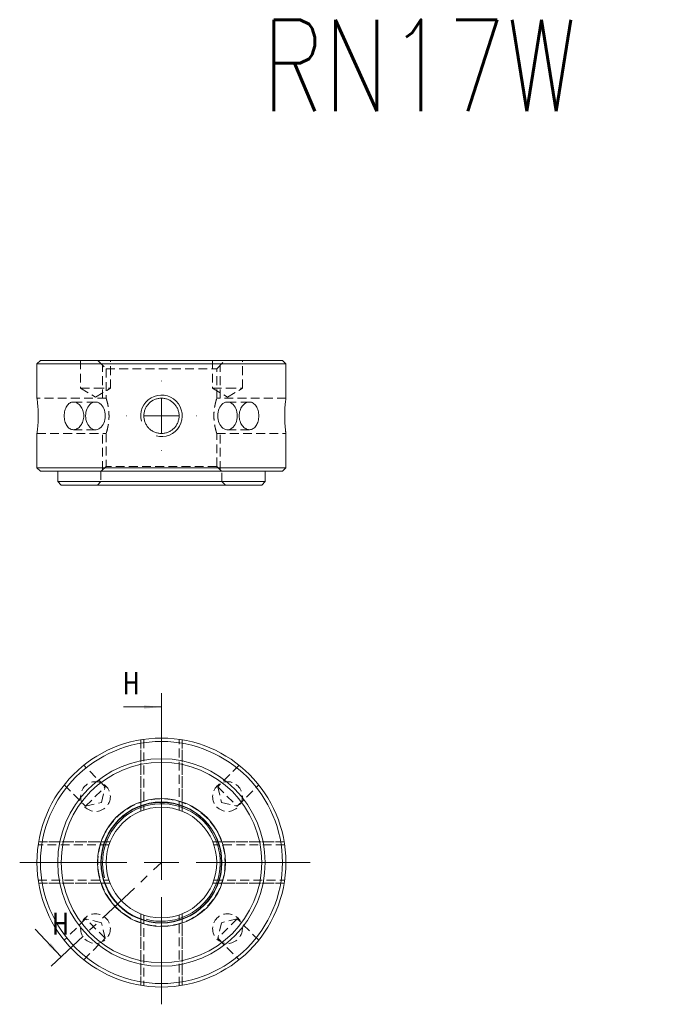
# Model space of a CAD drawing. Header units: millimetres. Extents: x 54 to 213, y 43 to 192.
# Tile 1 of 2: x 54 to 149, y 50 to 192. Entities that reach past the tile are written whole.
import ezdxf

# ---------------------------------------------------------------- set-up
doc = ezdxf.new("R2010")
doc.units = ezdxf.units.MM
doc.linetypes.add('CENTER', pattern=[10.16, 6.35, -1.27, 1.27, -1.27])
doc.linetypes.add('HIDDEN', pattern=[1.905, 1.27, -0.635])
doc.layers.get('0').update_dxf_attribs({"lineweight": 18})
doc.layers.add('FORMAT', color=7, linetype='Continuous', lineweight=18)
doc.styles.add('SLDTEXTSTYLE0', font='txt.shx', dxfattribs={"width": 0.75})

# ---------------------------------------------------------------- blocks, each defined once
blk = doc.blocks.new('SW_CENTERMARKSYMBOL_0')
at = {"layer": 'FORMAT', "color": 0}
for p, q in [((0, 5), (0, 20.5)), ((0, 0), (0, 2.5)), ((-5, 0), (-20.5, 0)), ((0, 0), (-2.5, 0)), ((0, 0), (0, -2.5)), ((0, 0), (2.5, 0)), ((5, 0), (21.49, 0)), ((0, -5), (0, -20.5))]:
    blk.add_line(p, q, dxfattribs=at)
blk = doc.blocks.new('SW_CENTERMARKSYMBOL_1')
at = {"layer": 'FORMAT', "color": 0}
for p, q in [((0, 5), (0, 5.05)), ((0, 0), (0, 2.5)), ((-5, 0), (-5.05, 0)), ((0, 0), (-2.5, 0)), ((0, 0), (0, -2.5)), ((0, 0), (2.5, 0)), ((5, 0), (5.05, 0)), ((0, -5), (0, -5.05))]:
    blk.add_line(p, q, dxfattribs=at)

msp = doc.modelspace()

# ---------------------------------------------------------------- hatches: boundary and pattern name
at = {"linetype": 'Continuous', "lineweight": 0}
for points in [[(74.65, 93), (72.15, 93.25), (72.15, 92.75)], [(60.17, 56.88), (58.64, 58.87), (58.28, 58.52)]]:
    msp.add_hatch(color=7, dxfattribs=at).paths.add_polyline_path(points, flags=0)

# ---------------------------------------------------------------- linework, layer by layer
at = {"color": 7, "linetype": 'Continuous', "lineweight": 15}
for p, q in [((57.15, 143.1), (56.65, 142.6)), ((56.65, 142.6), (56.65, 137.65)), ((92.65, 142.6), (56.65, 142.6)), ((57.15, 143.1), (92.15, 143.1)), ((92.65, 142.6), (92.15, 143.1)), ((92.65, 137.64), (92.65, 142.6)), ((56.65, 132.55), (56.65, 127.6)), ((92.65, 127.6), (92.65, 132.55)), ((56.65, 127.6), (57.15, 127.1)), ((56.65, 127.6), (74.65, 127.6)), ((74.65, 127.1), (57.15, 127.1)), ((59.65, 127.1), (59.65, 125.6)), ((74.65, 127.6), (92.65, 127.6)), ((92.15, 127.1), (74.65, 127.1)), ((89.65, 125.6), (89.65, 127.1)), ((92.15, 127.1), (92.65, 127.6)), ((59.65, 125.6), (60.15, 125.1)), ((59.65, 125.6), (74.65, 125.6)), ((74.65, 125.6), (89.65, 125.6)), ((89.15, 125.1), (89.65, 125.6)), ((74.65, 125.1), (60.15, 125.1)), ((89.15, 125.1), (74.65, 125.1))]:
    msp.add_line(p, q, dxfattribs=at)
at = {"color": 7, "linetype": 'HIDDEN', "lineweight": 0}
for p, q in [((62.96, 143.1), (62.96, 139.1)), ((65.45, 143.1), (66.65, 141.9)), ((66.15, 137.65), (66.15, 142.4)), ((67.26, 139.1), (67.26, 143.1)), ((82.05, 143.1), (82.05, 139.1)), ((82.65, 141.9), (83.85, 143.1)), ((83.15, 137.65), (83.15, 142.4)), ((86.35, 139.1), (86.35, 143.1)), ((66.65, 141.9), (82.65, 141.9)), ((66.65, 141.9), (66.65, 137.65)), ((82.65, 137.65), (82.65, 141.9)), ((62.96, 139.1), (65.11, 139.1)), ((62.96, 139.1), (65.11, 137.81)), ((65.11, 139.1), (67.26, 139.1)), ((65.11, 137.81), (67.26, 139.1)), ((82.05, 139.1), (84.2, 139.1)), ((82.05, 139.1), (84.2, 137.81)), ((84.2, 139.1), (86.35, 139.1)), ((84.2, 137.81), (86.35, 139.1)), ((66.65, 137.65), (56.65, 137.65)), ((65.11, 137.1), (61.92, 137.1)), ((61.92, 137.1), (61.92, 137.1)), ((92.65, 137.65), (82.65, 137.65)), ((87.38, 137.1), (84.2, 137.1)), ((87.38, 137.09), (87.26, 137.09)), ((60.59, 135.13), (60.6, 134.84)), ((85.89, 135.21), (85.89, 135.06)), ((56.65, 132.55), (66.66, 132.55)), ((61.92, 133.1), (65.11, 133.1)), ((66.15, 127.3), (66.15, 132.55)), ((66.65, 132.56), (66.65, 127.8)), ((82.65, 127.8), (82.65, 132.55)), ((82.65, 132.55), (92.65, 132.55)), ((83.15, 127.3), (83.15, 132.55)), ((84.2, 133.1), (87.38, 133.1)), ((87.14, 133.13), (87.38, 133.1)), ((65.9, 127.1), (65.9, 125.6)), ((66.65, 127.8), (65.95, 127.1)), ((82.65, 127.8), (66.65, 127.8)), ((83.35, 127.1), (82.65, 127.8)), ((83.4, 125.6), (83.4, 127.1)), ((65.9, 125.6), (65.4, 125.1)), ((83.9, 125.1), (83.4, 125.6)), ((72.1, 88.33), (72.1, 78.09)), ((77.2, 78.09), (77.2, 88.33)), ((71.65, 77.92), (71.65, 88.26)), ((71.65, 88.26), (71.65, 77.92)), ((77.65, 77.92), (77.65, 88.26)), ((77.65, 88.26), (77.65, 77.92)), ((66.52, 81.47), (63.42, 84.57)), ((85.89, 84.57), (82.78, 81.47)), ((60.59, 81.74), (63.69, 78.64)), ((63.69, 78.64), (66.52, 81.47)), ((65.96, 79.2), (66.52, 81.47)), ((82.78, 81.47), (85.61, 78.64)), ((82.78, 81.47), (83.35, 79.2)), ((85.61, 78.64), (88.72, 81.74)), ((63.69, 78.64), (65.96, 79.2)), ((83.35, 79.2), (85.61, 78.64)), ((67.07, 73.06), (56.83, 73.06)), ((67.24, 73.51), (56.9, 73.51)), ((56.9, 73.51), (67.24, 73.51)), ((92.4, 73.51), (82.07, 73.51)), ((82.07, 73.51), (92.4, 73.51)), ((92.47, 73.06), (82.24, 73.06)), ((56.83, 67.96), (67.07, 67.96)), ((67.24, 67.51), (56.9, 67.51)), ((56.9, 67.51), (67.24, 67.51)), ((92.4, 67.51), (82.07, 67.51)), ((82.07, 67.51), (92.4, 67.51)), ((82.24, 67.96), (92.47, 67.96)), ((71.65, 52.76), (71.65, 63.09)), ((71.65, 63.09), (71.65, 52.76)), ((72.1, 62.92), (72.1, 52.69)), ((77.2, 52.69), (77.2, 62.92)), ((77.65, 52.76), (77.65, 63.09)), ((77.65, 63.09), (77.65, 52.76)), ((63.69, 62.38), (60.59, 59.27)), ((66.52, 59.55), (63.69, 62.38)), ((65.96, 61.81), (63.69, 62.38)), ((66.52, 59.55), (65.96, 61.81)), ((85.61, 62.38), (82.78, 59.55)), ((83.35, 61.81), (82.78, 59.55)), ((85.61, 62.38), (83.35, 61.81)), ((88.72, 59.27), (85.61, 62.38)), ((63.42, 56.45), (66.52, 59.55)), ((82.78, 59.55), (85.89, 56.44))]:
    msp.add_line(p, q, dxfattribs=at)
at = {"color": 7, "linetype": 'CENTER', "lineweight": 0}
for p, q in [((74.65, 70.51), (74.65, 95)), ((58.72, 55.5), (74.65, 70.51))]:
    msp.add_line(p, q, dxfattribs=at)
at = {"color": 7, "linetype": 'Continuous', "lineweight": 0}
for p, q in [((69.15, 93), (74.65, 93)), ((56.4, 60.88), (60.17, 56.88))]:
    msp.add_line(p, q, dxfattribs=at)
at = {"color": 7, "linetype": 'HIDDEN', "lineweight": 0}
for points in [[(63.69, 135.1), (63.71, 134.83), (63.74, 134.56), (63.81, 134.3), (63.9, 134.06), (64.01, 133.84), (64.14, 133.64), (64.29, 133.46), (64.46, 133.32), (64.63, 133.21), (64.82, 133.14), (65.01, 133.1), (65.2, 133.1), (65.39, 133.14), (65.58, 133.21), (65.76, 133.32), (65.92, 133.46), (66.07, 133.64), (66.2, 133.84), (66.31, 134.06), (66.4, 134.3), (66.47, 134.56), (66.51, 134.83), (66.52, 135.1), (66.51, 135.37), (66.47, 135.64), (66.4, 135.9), (66.31, 136.14), (66.2, 136.36), (66.07, 136.56), (65.92, 136.73), (65.76, 136.87), (65.58, 136.98), (65.39, 137.06), (65.2, 137.09), (65.01, 137.09), (64.82, 137.06), (64.63, 136.98), (64.46, 136.87), (64.29, 136.73), (64.14, 136.56), (64.01, 136.36), (63.9, 136.14), (63.81, 135.9), (63.74, 135.64), (63.71, 135.37), (63.69, 135.1)], [(82.78, 135.1), (82.8, 134.83), (82.84, 134.56), (82.9, 134.3), (82.99, 134.06), (83.1, 133.84), (83.23, 133.64), (83.38, 133.46), (83.55, 133.32), (83.72, 133.21), (83.91, 133.14), (84.1, 133.1), (84.29, 133.1), (84.49, 133.14), (84.67, 133.21), (84.85, 133.32), (85.01, 133.46), (85.16, 133.64), (85.3, 133.84), (85.41, 134.06), (85.5, 134.3), (85.56, 134.56), (85.6, 134.83), (85.61, 135.1), (85.6, 135.37), (85.56, 135.64), (85.5, 135.9), (85.41, 136.14), (85.3, 136.36), (85.16, 136.56), (85.01, 136.73), (84.85, 136.87), (84.67, 136.98), (84.49, 137.06), (84.29, 137.09), (84.1, 137.09), (83.91, 137.06), (83.72, 136.98), (83.55, 136.87), (83.38, 136.73), (83.23, 136.56), (83.1, 136.36), (82.99, 136.14), (82.9, 135.9), (82.84, 135.64), (82.8, 135.37), (82.78, 135.1)]]:
    msp.add_lwpolyline(points, dxfattribs=at)
at = {"color": 7, "linetype": 'Continuous', "lineweight": 15}
for radius in [18, 17.5, 15, 14.5, 9.25, 8.75, 8.7, 8]:
    msp.add_circle((74.65, 70.51), radius, dxfattribs=at)
at = {"color": 7, "linetype": 'HIDDEN', "lineweight": 0}
for centre, radius in [((65.11, 80.05), 2.15), ((84.2, 80.05), 2.15), ((74.65, 70.51), 9.2), ((65.11, 60.96), 2.15), ((84.2, 60.96), 2.15)]:
    msp.add_circle(centre, radius, dxfattribs=at)
at = {"color": 7, "linetype": 'Continuous', "lineweight": 0}
for centre, radius in [((74.65, 135.1), 3), ((74.65, 135.1), 3), ((74.65, 70.51), 8.5)]:
    msp.add_arc(centre, radius, 255, 195, dxfattribs=at)
at = {"color": 7, "linetype": 'Continuous', "lineweight": 15}
for points, knots in [([(56.65, 137.65), (56.65, 137.65), (56.65, 137.64), (56.66, 137.62), (56.66, 137.57), (56.67, 137.51), (56.69, 137.41), (56.7, 137.27), (56.72, 137.1), (56.74, 136.91), (56.76, 136.7), (56.78, 136.47), (56.8, 136.28), (56.81, 136.08), (56.82, 135.88), (56.83, 135.67), (56.83, 135.39), (56.83, 135.1), (56.83, 134.82), (56.83, 134.54), (56.82, 134.26), (56.8, 134), (56.78, 133.75), (56.76, 133.52), (56.74, 133.3), (56.72, 133.11), (56.7, 132.94), (56.69, 132.8), (56.67, 132.69), (56.66, 132.61), (56.65, 132.56), (56.65, 132.55), (56.65, 132.55), (56.65, 132.55)], [0, 0, 0, 0, 0.134134, 0.269206, 0.407234, 0.54628, 0.680412, 0.953189, 1.092147, 1.227108, 1.501573, 1.641404, 1.776907, 1.913358, 2.052815, 2.193318, 2.327901, 2.601705, 2.741263, 2.874898, 3.146687, 3.285155, 3.419291, 3.692049, 3.830983, 3.966285, 4.241474, 4.381695, 4.517019, 4.792333, 4.932668, 5.066846, 5.120073, 5.120073, 5.120073, 5.120073]), ([(60.59, 135.1), (60.59, 135.23), (60.6, 135.36), (60.63, 135.62), (60.65, 135.74), (60.72, 135.99), (60.76, 136.1), (60.85, 136.32), (60.9, 136.42), (61.08, 136.7), (61.23, 136.85), (61.56, 137.05), (61.74, 137.1), (62.02, 137.1), (62.11, 137.09), (62.3, 137.03), (62.39, 137), (62.57, 136.9), (62.65, 136.83), (62.82, 136.69), (62.89, 136.61), (63.03, 136.42), (63.1, 136.32), (63.21, 136.1), (63.26, 135.99), (63.34, 135.74), (63.37, 135.62), (63.41, 135.36), (63.42, 135.23), (63.42, 134.84), (63.38, 134.57), (63.22, 134.09), (63.11, 133.87), (62.89, 133.59), (62.82, 133.51), (62.65, 133.36), (62.57, 133.3), (62.39, 133.2), (62.3, 133.16), (62.11, 133.11), (62.02, 133.1), (61.83, 133.1), (61.74, 133.11), (61.56, 133.16), (61.48, 133.2), (61.31, 133.3), (61.24, 133.36), (61.09, 133.51), (61.02, 133.59), (60.84, 133.87), (60.75, 134.09), (60.62, 134.57), (60.59, 134.83), (60.59, 135.1)], [0, 0, 0, 0, 0.337485, 0.337485, 0.674971, 0.674971, 1.012456, 1.012456, 1.349942, 1.349942, 2.024912, 2.024912, 2.699883, 2.699883, 3.037369, 3.037369, 3.374854, 3.374854, 3.712339, 3.712339, 4.049825, 4.049825, 4.38731, 4.38731, 4.724796, 4.724796, 5.062281, 5.062281, 5.399766, 5.399766, 6.074737, 6.074737, 6.749708, 6.749708, 7.087193, 7.087193, 7.424679, 7.424679, 7.762164, 7.762164, 8.09965, 8.09965, 8.437135, 8.437135, 8.77462, 8.77462, 9.112106, 9.112106, 9.449591, 9.449591, 10.124562, 10.124562, 10.799533, 10.799533, 10.799533, 10.799533]), ([(74.65, 137.65), (74.82, 137.65), (74.99, 137.63), (75.31, 137.57), (75.48, 137.52), (75.78, 137.39), (75.93, 137.31), (76.21, 137.13), (76.34, 137.02), (76.57, 136.78), (76.68, 136.66), (76.86, 136.38), (76.94, 136.23), (77.07, 135.92), (77.12, 135.76), (77.19, 135.43), (77.2, 135.27), (77.2, 134.93), (77.19, 134.76), (77.12, 134.44), (77.07, 134.28), (76.94, 133.97), (76.86, 133.82), (76.68, 133.54), (76.57, 133.41), (76.34, 133.18), (76.21, 133.07), (75.93, 132.89), (75.78, 132.81), (75.48, 132.68), (75.32, 132.63), (74.99, 132.57), (74.82, 132.55), (74.49, 132.55), (74.32, 132.56), (73.99, 132.63), (73.83, 132.68), (73.52, 132.81), (73.38, 132.88), (73.1, 133.07), (72.97, 133.18), (72.73, 133.41), (72.63, 133.54), (72.44, 133.82), (72.36, 133.97), (72.23, 134.27), (72.18, 134.44), (72.12, 134.76), (72.1, 134.93), (72.1, 135.26), (72.12, 135.43), (72.18, 135.76), (72.23, 135.92), (72.36, 136.23), (72.44, 136.37), (72.62, 136.65), (72.73, 136.78), (73.08, 137.14), (73.37, 137.33), (73.83, 137.52), (73.99, 137.57), (74.32, 137.63), (74.48, 137.65), (74.65, 137.65)], [0, 0, 0, 0, 0.50045, 0.50045, 1.0009, 1.0009, 1.50135, 1.50135, 2.0018, 2.0018, 2.50225, 2.50225, 3.0027, 3.0027, 3.50315, 3.50315, 4.003599, 4.003599, 4.504049, 4.504049, 5.004499, 5.004499, 5.504949, 5.504949, 6.005399, 6.005399, 6.505849, 6.505849, 7.006299, 7.006299, 7.506749, 7.506749, 8.007199, 8.007199, 8.507649, 8.507649, 9.008099, 9.008099, 9.508549, 9.508549, 10.008999, 10.008999, 10.509449, 10.509449, 11.009899, 11.009899, 11.510349, 11.510349, 12.010798, 12.010798, 12.511248, 12.511248, 13.011698, 13.011698, 13.512148, 13.512148, 14.012598, 14.012598, 15.013498, 15.013498, 15.513948, 15.513948, 16.014398, 16.014398, 16.014398, 16.014398]), ([(85.89, 135.1), (85.89, 135.23), (85.9, 135.36), (85.94, 135.62), (85.97, 135.74), (86.05, 135.99), (86.09, 136.1), (86.21, 136.32), (86.27, 136.42), (86.48, 136.7), (86.65, 136.85), (87, 137.05), (87.19, 137.1), (87.47, 137.1), (87.56, 137.09), (87.74, 137.03), (87.83, 137), (87.99, 136.9), (88.07, 136.83), (88.21, 136.69), (88.28, 136.61), (88.4, 136.42), (88.45, 136.32), (88.55, 136.1), (88.59, 135.99), (88.65, 135.74), (88.68, 135.62), (88.71, 135.36), (88.72, 135.23), (88.72, 134.84), (88.68, 134.57), (88.56, 134.09), (88.46, 133.87), (88.28, 133.59), (88.21, 133.51), (88.07, 133.36), (87.99, 133.3), (87.83, 133.2), (87.74, 133.16), (87.57, 133.11), (87.48, 133.1), (87.29, 133.1), (87.2, 133.11), (87.01, 133.16), (86.92, 133.2), (86.74, 133.3), (86.65, 133.36), (86.49, 133.51), (86.41, 133.59), (86.2, 133.87), (86.09, 134.09), (85.93, 134.57), (85.89, 134.83), (85.89, 135.1)], [0, 0, 0, 0, 0.337493, 0.337493, 0.674987, 0.674987, 1.01248, 1.01248, 1.349974, 1.349974, 2.024961, 2.024961, 2.699947, 2.699947, 3.037441, 3.037441, 3.374934, 3.374934, 3.712428, 3.712428, 4.049921, 4.049921, 4.387415, 4.387415, 4.724908, 4.724908, 5.062401, 5.062401, 5.399895, 5.399895, 6.074882, 6.074882, 6.749869, 6.749869, 7.087362, 7.087362, 7.424855, 7.424855, 7.762349, 7.762349, 8.099842, 8.099842, 8.437336, 8.437336, 8.774829, 8.774829, 9.112323, 9.112323, 9.449816, 9.449816, 10.124803, 10.124803, 10.79979, 10.79979, 10.79979, 10.79979]), ([(92.65, 132.55), (92.65, 132.56), (92.65, 132.57), (92.63, 132.68), (92.61, 132.85), (92.58, 133.09), (92.55, 133.38), (92.52, 133.73), (92.5, 134.11), (92.48, 134.52), (92.47, 134.95), (92.47, 135.38), (92.48, 135.8), (92.5, 136.2), (92.53, 136.57), (92.56, 136.9), (92.59, 137.18), (92.62, 137.4), (92.64, 137.56), (92.65, 137.64), (92.65, 137.64), (92.65, 137.64)], [0, 0, 0, 0, 0.268584, 0.545005, 0.813576, 1.089846, 1.360074, 1.638068, 1.909394, 2.188689, 2.458177, 2.735598, 3.003176, 3.278466, 3.547041, 3.823269, 4.094184, 4.372942, 4.643912, 4.922872, 5.10967, 5.10967, 5.10967, 5.10967])]:
    msp.add_open_spline(points, degree=3, knots=knots, dxfattribs=at)
at = {"color": 7, "linetype": 'HIDDEN', "lineweight": 0}
for points, knots in [([(61.99, 137.09), (61.95, 137.09), (61.91, 137.1), (61.87, 137.1), (61.86, 137.09)], [0, 0, 0, 0, 0.1039629, 0.135148, 0.135148, 0.135148, 0.135148]), ([(66.65, 137.65), (66.65, 137.65), (66.65, 137.64), (66.67, 137.59), (66.69, 137.52), (66.72, 137.42), (66.76, 137.29), (66.8, 137.13), (66.85, 136.95), (66.9, 136.74), (66.94, 136.51), (66.97, 136.33), (67, 136.13), (67.03, 135.92), (67.05, 135.71), (67.06, 135.43), (67.07, 135.15), (67.07, 134.87), (67.05, 134.59), (67.03, 134.33), (67, 134.07), (66.97, 133.83), (66.92, 133.6), (66.88, 133.38), (66.83, 133.18), (66.79, 133), (66.75, 132.86), (66.71, 132.73), (66.68, 132.63), (66.66, 132.58), (66.65, 132.55), (66.65, 132.55), (66.66, 132.56)], [0, 0, 0, 0, 0.132131, 0.401035, 0.538115, 0.670239, 0.938781, 1.075457, 1.21142, 1.487735, 1.628398, 1.767622, 1.907848, 2.051309, 2.195927, 2.330707, 2.605224, 2.745348, 2.874785, 3.137976, 3.271995, 3.403542, 3.67075, 3.806662, 3.94433, 4.224239, 4.366829, 4.505406, 4.787605, 4.931654, 5.064705, 5.185424, 5.185424, 5.185424, 5.185424]), ([(82.65, 132.55), (82.65, 132.55), (82.65, 132.57), (82.61, 132.67), (82.56, 132.84), (82.5, 133.06), (82.43, 133.35), (82.36, 133.68), (82.3, 134.07), (82.26, 134.48), (82.23, 134.91), (82.23, 135.33), (82.26, 135.74), (82.3, 136.13), (82.36, 136.49), (82.43, 136.82), (82.5, 137.11), (82.56, 137.35), (82.61, 137.52), (82.65, 137.63), (82.65, 137.64), (82.65, 137.65)], [0, 0, 0, 0, 0.265194, 0.538308, 0.803441, 1.075862, 1.348685, 1.629017, 1.908443, 2.196467, 2.466999, 2.746069, 3.005824, 3.272918, 3.536867, 3.807804, 4.084063, 4.368178, 4.64632, 4.933188, 5.18697, 5.18697, 5.18697, 5.18697]), ([(63.42, 135.1), (63.42, 135.15), (63.42, 135.22), (63.41, 135.29), (63.41, 135.3)], [0, 0, 0, 0, 0.1649467, 0.2060771, 0.2060771, 0.2060771, 0.2060771])]:
    msp.add_open_spline(points, degree=3, knots=knots, dxfattribs=at)

# ---------------------------------------------------------------- block references
at = {"layer": 'FORMAT', "color": 7}
for name, p in [('SW_CENTERMARKSYMBOL_1', (74.65, 135.1)), ('SW_CENTERMARKSYMBOL_0', (74.65, 70.51))]:
    msp.add_blockref(name, p, dxfattribs=at)

# ---------------------------------------------------------------- texts
at = {"color": 7, "linetype": 'Continuous', "char_height": 3.17, "width": 3.175, "attachment_point": 1, "style": 'SLDTEXTSTYLE0'}
for insert in [(69.15, 98.04), (58.92, 63.25)]:
    msp.add_mtext('H', dxfattribs=dict(at, insert=insert))
at = {"layer": 'FORMAT', "color": 7, "insert": (89.2, 192.39), "char_height": 13.229, "width": 92.6042, "attachment_point": 1, "style": 'SLDTEXTSTYLE0'}
msp.add_mtext('RN17W', dxfattribs=at)

doc.saveas('drawing.dxf')
